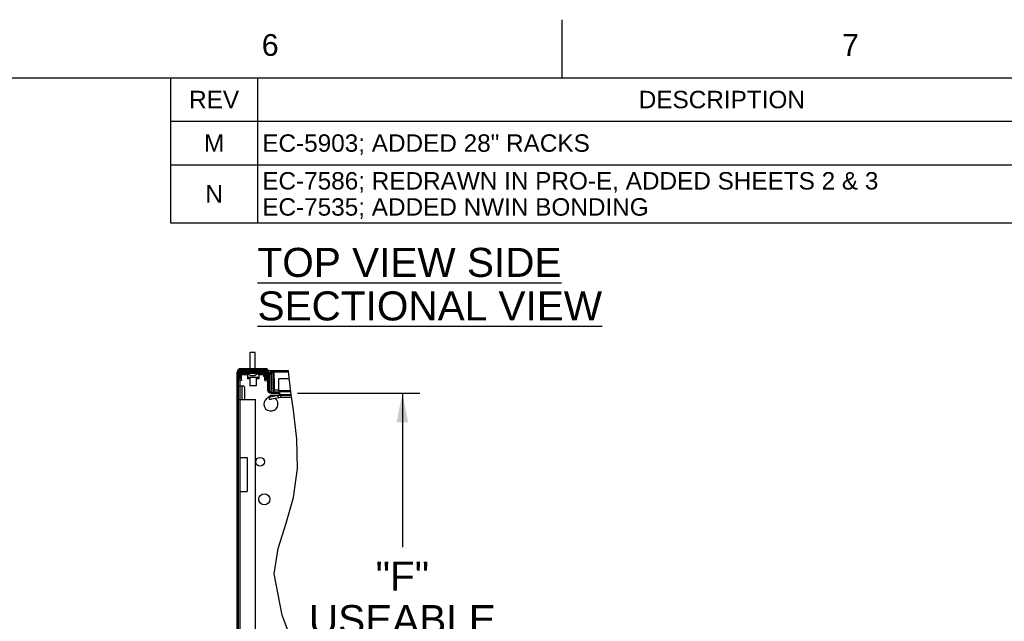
# Model space of a CAD drawing. Header units: inches. Extents: x 6 to 353, y 6 to 228.
# Tile 202 of 256: x 227 to 299, y 184 to 228. Entities that reach past the tile are written whole.
import ezdxf
from ezdxf.enums import TextEntityAlignment as Align

# ---------------------------------------------------------------- set-up
doc = ezdxf.new("R2010")
doc.units = ezdxf.units.IN
doc.header["$LTSCALE"] = 19.946667
doc.header["$MEASUREMENT"] = 0
doc.layers.get('0').update_dxf_attribs({"linetype": 'CONTINUOUS'})
doc.layers.add('03_ALL_AXES', color=7, linetype='CONTINUOUS')
doc.layers.add('09_ALL_DETAIL_ITEMS', color=7, linetype='CONTINUOUS')
doc.styles.get("Standard").update_dxf_attribs({"font": 'arial.ttf'})
doc.styles.add('TEXTSTYLE_2', font='arial.ttf')
doc.dimstyles.new('DIMSTYLE_8', dxfattribs={"dimtxt": 2.133333, "dimasz": 2.133333, "dimexe": 0.06, "dimexo": 0.0625, "dimgap": 0.05, "dimtad": 0, "dimtih": 1, "dimtoh": 1, "dimdec": 3, "dimlfac": 0.5, "dimzin": 4, "dimdsep": 46, "dimtxsty": 'Standard', "dimblk": '_FILLED', "dimblk1": '_FILLED', "dimblk2": '_FILLED', "dimcen": 0.09, "dimadec": 0, "dimazin": 0, "dimtfac": 1, "dimtdec": 3, "dimtofl": 0, "dimtmove": 0, "dimatfit": 3, "dimldrblk": '_FILLED', "dimfxl": 0, "dimtolj": 1, "dimtzin": 4, "dimarcsym": 0})

# ---------------------------------------------------------------- blocks, each defined once
blk = doc.blocks.new('_FILLED')
at = {"color": 0, "linetype": 'ByBlock'}
blk.add_solid([(0, 0), (-1, 0.2), (-1, -0.2)], dxfattribs=at)
blk = doc.blocks.new('*D37')
at = {"color": 7, "linetype": 'Continuous'}
for p, q in [((247.208, 200.818), (252.946, 200.818)), ((252.946, 200.818), (256.189, 200.818)), ((254.909, 200.818), (254.909, 189.513)), ((254.909, 164.148), (254.909, 178.846)), ((248.258, 164.148), (252.946, 164.148)), ((252.946, 164.148), (256.189, 164.148))]:
    blk.add_line(p, q, dxfattribs=at)
at = {"color": 7, "linetype": 'Continuous', "xscale": 2.1333333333, "yscale": 2.1333333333, "zscale": 2.1333333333}
for p, rotation in [((254.909, 200.818), 90), ((254.909, 164.148), 270)]:
    blk.add_blockref('_FILLED', p, dxfattribs=dict(at, rotation=rotation))
at = {"color": 7, "linetype": 'Continuous'}
for s, p in [('"F"', (254.909, 186.313)), ('USEABLE', (254.909, 183.113)), ('DEPTH', (254.909, 179.913))]:
    blk.add_text(s, height=2.1333, dxfattribs=at).set_placement(p, align=Align.CENTER)

msp = doc.modelspace()

# ---------------------------------------------------------------- hatches: boundary and pattern name
at = {"linetype": 'Continuous'}
h = msp.add_hatch(dxfattribs=at)
h.set_pattern_fill('DEFAULT__11', scale=0.088862, angle=125, style=0, pattern_type=0)
h.set_pattern_definition([(125, (0, 0), (-0.072791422, -0.050969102), [])])
edge = h.paths.add_edge_path()
edge.add_spline(control_points=[(244.9987, 202.3602), (244.9978, 202.3912), (244.9842, 202.4448), (244.9193, 202.5096), (244.8657, 202.5232), (244.8347, 202.5242)], knot_values=[0, 0, 0, 0, 0.3333333, 0.6666667, 1, 1, 1, 1], degree=3, periodic=0)
edge.add_line((244.8347, 202.5242), (243.0267, 202.5242))
edge.add_spline(control_points=[(243.0267, 202.5242), (242.9958, 202.5232), (242.9422, 202.5096), (242.8773, 202.4448), (242.8637, 202.3912), (242.8627, 202.3602)], knot_values=[0, 0, 0, 0, 0.3333333, 0.6666667, 1, 1, 1, 1], degree=3, periodic=0)
edge.add_line((242.8627, 202.3602), (242.8627, 162.8762))
edge.add_spline(control_points=[(242.8627, 162.8762), (242.8637, 162.8452), (242.8773, 162.7916), (242.9422, 162.7267), (242.9958, 162.7132), (243.0267, 162.7122)], knot_values=[0, 0, 0, 0, 0.3333333, 0.6666667, 1, 1, 1, 1], degree=3, periodic=0)
edge.add_line((243.0267, 162.7122), (245.2087, 162.7122))
edge.add_spline(control_points=[(245.2087, 162.7122), (245.2397, 162.7132), (245.2933, 162.7267), (245.3582, 162.7916), (245.3718, 162.8452), (245.3727, 162.8762)], knot_values=[0, 0, 0, 0, 0.3333333, 0.6666667, 1, 1, 1, 1], degree=3, periodic=0)
edge.add_line((245.3727, 162.8762), (245.3727, 163.6102))
edge.add_spline(control_points=[(245.3727, 163.6102), (245.3718, 163.6412), (245.3582, 163.6948), (245.2933, 163.7596), (245.2397, 163.7732), (245.2087, 163.7742)], knot_values=[0, 0, 0, 0, 0.3333333, 0.6666667, 1, 1, 1, 1], degree=3, periodic=0)
edge.add_line((245.2087, 163.7742), (244.7167, 163.7742))
edge.add_line((244.7167, 163.7742), (244.7167, 163.8682))
edge.add_line((244.7167, 163.8682), (245.2087, 163.8682))
edge.add_spline(control_points=[(245.2087, 163.8682), (245.2575, 163.8666), (245.3418, 163.8453), (245.4438, 163.7433), (245.4652, 163.6589), (245.4667, 163.6102)], knot_values=[0, 0, 0, 0, 0.3333333, 0.6666667, 1, 1, 1, 1], degree=3, periodic=0)
edge.add_line((245.4667, 163.6102), (245.4667, 162.8762))
edge.add_spline(control_points=[(245.4667, 162.8762), (245.4652, 162.8274), (245.4438, 162.7431), (245.3418, 162.6411), (245.2575, 162.6197), (245.2087, 162.6182)], knot_values=[0, 0, 0, 0, 0.3333333, 0.6666667, 1, 1, 1, 1], degree=3, periodic=0)
edge.add_line((245.2087, 162.6182), (243.0267, 162.6182))
edge.add_spline(control_points=[(243.0267, 162.6182), (242.978, 162.6197), (242.8937, 162.6411), (242.7916, 162.7431), (242.7703, 162.8274), (242.7687, 162.8762)], knot_values=[0, 0, 0, 0, 0.3333333, 0.6666667, 1, 1, 1, 1], degree=3, periodic=0)
edge.add_line((242.7687, 162.8762), (242.7687, 202.3602))
edge.add_spline(control_points=[(242.7687, 202.3602), (242.7703, 202.4089), (242.7916, 202.4933), (242.8937, 202.5953), (242.978, 202.6166), (243.0267, 202.6182)], knot_values=[0, 0, 0, 0, 0.3333333, 0.6666667, 1, 1, 1, 1], degree=3, periodic=0)
edge.add_line((243.0267, 202.6182), (244.8347, 202.6182))
edge.add_spline(control_points=[(244.8347, 202.6182), (244.8835, 202.6166), (244.9678, 202.5953), (245.0698, 202.4933), (245.0912, 202.4089), (245.0927, 202.3602)], knot_values=[0, 0, 0, 0, 0.3333333, 0.6666667, 1, 1, 1, 1], degree=3, periodic=0)
edge.add_line((245.0927, 202.3602), (245.0927, 201.0762))
edge.add_spline(control_points=[(245.0927, 201.0762), (245.0937, 201.0452), (245.1073, 200.9916), (245.1722, 200.9267), (245.2258, 200.9132), (245.2567, 200.9122)], knot_values=[0, 0, 0, 0, 0.3333333, 0.6666667, 1, 1, 1, 1], degree=3, periodic=0)
edge.add_line((245.2567, 200.9122), (245.8747, 200.9122))
edge.add_line((245.8747, 200.9122), (245.8747, 200.8182))
edge.add_line((245.8747, 200.8182), (245.2567, 200.8182))
edge.add_spline(control_points=[(245.2567, 200.8182), (245.208, 200.8197), (245.1237, 200.8411), (245.0216, 200.9431), (245.0003, 201.0274), (244.9987, 201.0762)], knot_values=[0, 0, 0, 0, 0.3333333, 0.6666667, 1, 1, 1, 1], degree=3, periodic=0)
edge.add_line((244.9987, 201.0762), (244.9987, 202.3602))
h = msp.add_hatch(dxfattribs=at)
h.set_pattern_fill('DEFAULT__10', scale=0.007674, angle=85, style=0, pattern_type=0)
h.set_pattern_definition([(85, (0, 0), (-0.0076444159, 0.0006687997), [])])
edge = h.paths.add_edge_path()
edge.add_line((243.0665, 201.8443), (242.887, 201.8318))
edge.add_line((242.887, 201.8318), (242.8673, 202.1123))
edge.add_spline(control_points=[(242.8673, 202.1123), (242.8655, 202.1395), (242.868, 202.1925), (242.8905, 202.2703), (242.9303, 202.3404), (242.9853, 202.3995), (243.0525, 202.4441), (243.1286, 202.4719), (243.1813, 202.4781), (243.2085, 202.4782)], knot_values=[0, 0, 0, 0, 0.1428571, 0.2857143, 0.4285714, 0.5714286, 0.7142857, 0.8571429, 1, 1, 1, 1], degree=3, periodic=0)
edge.add_line((243.2085, 202.4782), (244.653, 202.4782))
edge.add_spline(control_points=[(244.653, 202.4782), (244.6802, 202.4781), (244.7329, 202.4719), (244.809, 202.4441), (244.8762, 202.3995), (244.9312, 202.3404), (244.971, 202.2703), (244.9935, 202.1925), (244.996, 202.1395), (244.9942, 202.1123)], knot_values=[0, 0, 0, 0, 0.1428571, 0.2857143, 0.4285714, 0.5714286, 0.7142857, 0.8571429, 1, 1, 1, 1], degree=3, periodic=0)
edge.add_line((244.9942, 202.1123), (244.9745, 201.8318))
edge.add_line((244.9745, 201.8318), (244.795, 201.8443))
edge.add_line((244.795, 201.8443), (244.8146, 202.1249))
edge.add_spline(control_points=[(244.8146, 202.1249), (244.8156, 202.14), (244.8137, 202.1692), (244.7987, 202.2116), (244.773, 202.248), (244.7383, 202.2763), (244.6971, 202.2942), (244.6681, 202.2981), (244.653, 202.2982)], knot_values=[0, 0, 0, 0, 0.1666667, 0.3333333, 0.5, 0.6666667, 0.8333333, 1, 1, 1, 1], degree=3, periodic=0)
edge.add_line((244.653, 202.2982), (243.2085, 202.2982))
edge.add_spline(control_points=[(243.2085, 202.2982), (243.1934, 202.2981), (243.1644, 202.2942), (243.1232, 202.2763), (243.0885, 202.248), (243.0628, 202.2116), (243.0478, 202.1692), (243.0459, 202.14), (243.0469, 202.1249)], knot_values=[0, 0, 0, 0, 0.1666667, 0.3333333, 0.5, 0.6666667, 0.8333333, 1, 1, 1, 1], degree=3, periodic=0)
edge.add_line((243.0469, 202.1249), (243.0665, 201.8443))
h = msp.add_hatch(dxfattribs=at)
h.set_pattern_fill('DEFAULT__4', scale=0.101521, angle=45, style=0, pattern_type=0)
h.set_pattern_definition([(45, (0, 0), (-0.07178635, 0.07178635), [])])
edge = h.paths.add_edge_path()
edge.add_spline(control_points=[(245.5157, 201.0682), (245.5149, 201.0519), (245.5066, 201.0251), (245.4687, 200.997), (245.4228, 200.997), (245.3849, 201.0251), (245.3766, 201.0519), (245.3757, 201.0682)], knot_values=[0, 0, 0, 0, 0.2, 0.4, 0.6, 0.8, 1, 1, 1, 1], degree=3, periodic=0)
edge.add_line((245.3757, 201.0682), (245.3757, 202.2782))
edge.add_spline(control_points=[(245.3757, 202.2782), (245.3767, 202.3077), (245.3896, 202.3587), (245.4513, 202.4204), (245.5023, 202.4333), (245.5317, 202.4342)], knot_values=[0, 0, 0, 0, 0.3333333, 0.6666667, 1, 1, 1, 1], degree=3, periodic=0)
edge.add_line((245.5317, 202.4342), (246.5292, 202.4342))
edge.add_arc((261.0012, 203.5419), 14.5143, 184.37671, 184.653898)
edge.add_line((246.5347, 202.3642), (245.5317, 202.3642))
edge.add_spline(control_points=[(245.5317, 202.3642), (245.5155, 202.3637), (245.4874, 202.3566), (245.4534, 202.3226), (245.4463, 202.2945), (245.4457, 202.2782)], knot_values=[0, 0, 0, 0, 0.3333333, 0.6666667, 1, 1, 1, 1], degree=3, periodic=0)
edge.add_line((245.4457, 202.2782), (245.4457, 201.0682))
edge.add_line((245.4457, 201.0682), (245.4457, 201.8842))
edge.add_line((245.4457, 201.8842), (245.5157, 201.8842))
edge.add_line((245.5157, 201.8842), (245.5157, 201.0682))

# ---------------------------------------------------------------- linework, layer by layer
at = {"color": 7, "linetype": 'Continuous'}
for p, q in [((266.6667, 224), (266.6667, 228.2667)), ((6.4, 224), (352, 224)), ((237.8667, 224), (352, 224)), ((237.8667, 224), (237.8667, 213.3333)), ((244.2667, 224), (244.2667, 213.3333)), ((237.8667, 220.8), (352, 220.8)), ((237.8667, 217.6), (352, 217.6)), ((237.8667, 213.3333), (352, 213.3333)), ((242.7687, 162.8762), (242.7687, 202.3602)), ((242.8627, 162.8762), (242.8627, 202.3602)), ((242.8673, 202.1123), (242.887, 201.8318)), ((243.0107, 202.4126), (243.0107, 202.4782)), ((243.0108, 202.4782), (244.8507, 202.4782)), ((244.8347, 202.6182), (243.0267, 202.6182)), ((244.8347, 202.5242), (243.0267, 202.5242)), ((243.0469, 202.1249), (243.0665, 201.8443)), ((243.0498, 202.4782), (243.0498, 202.4385)), ((243.1081, 202.1982), (243.0653, 202.2116)), ((243.1027, 202.4982), (243.1027, 202.4782)), ((243.1027, 202.4982), (243.5916, 202.4982)), ((243.1027, 202.1982), (243.1027, 202.257)), ((243.1187, 202.1982), (243.1027, 202.1982)), ((243.1187, 202.1982), (243.1187, 202.2701)), ((243.1187, 202.1982), (243.5147, 202.1982)), ((243.2085, 202.2982), (244.653, 202.2982)), ((243.7714, 202.1279), (243.7624, 202.1304)), ((243.8256, 202.1279), (243.8346, 202.1304)), ((243.9789, 202.1304), (243.9879, 202.1279)), ((244.0511, 202.1304), (244.0421, 202.1279)), ((244.2699, 202.4982), (244.9208, 202.4982)), ((244.3467, 202.1982), (244.7427, 202.1982)), ((244.7427, 202.1982), (244.7427, 202.2701)), ((244.8146, 202.1249), (244.795, 201.8443)), ((244.8117, 202.4782), (244.8117, 202.4385)), ((244.8507, 202.4126), (244.8507, 202.4782)), ((244.8917, 202.3782), (244.9987, 202.3782)), ((244.9942, 202.1123), (244.9674, 201.73)), ((244.9727, 202.6182), (244.9727, 202.5746)), ((244.9736, 202.2502), (244.9987, 202.2502)), ((244.9987, 202.3602), (244.9987, 201.0762)), ((245.0487, 202.4982), (246.5368, 202.4982)), ((245.0927, 202.3602), (245.0927, 201.0762)), ((245.0927, 202.2502), (245.1547, 202.2502)), ((245.1487, 200.9602), (245.1487, 202.2202)), ((245.1487, 202.2202), (245.2427, 202.2202)), ((245.2427, 202.2202), (245.2427, 200.9159)), ((245.2487, 202.2502), (245.2497, 202.2502)), ((245.2887, 202.2202), (245.3083, 202.3037)), ((245.2887, 201.0466), (245.2887, 202.2202)), ((245.3083, 202.3037), (245.3277, 202.3743)), ((245.3277, 202.3743), (245.3472, 202.4215)), ((245.3472, 202.4215), (245.3667, 202.4382)), ((245.5317, 202.4382), (245.3667, 202.4382)), ((245.3757, 202.2782), (245.3757, 201.0682)), ((245.4457, 202.2782), (245.4457, 201.0682)), ((246.5395, 202.4342), (245.5317, 202.4342)), ((246.5425, 202.3642), (245.5317, 202.3642)), ((246.55, 202.1892), (246.5368, 202.4982)), ((246.7132, 200.8846), (246.55, 202.1892)), ((242.8627, 201.3682), (242.9827, 201.3682)), ((243.0665, 201.8443), (242.887, 201.8318)), ((242.8941, 201.73), (242.889, 201.8031)), ((243.0736, 201.7426), (242.8941, 201.73)), ((242.9827, 163.5), (242.9827, 201.7362)), ((242.9847, 201.3682), (243.1029, 201.3682)), ((243.0665, 201.8443), (243.0736, 201.7426)), ((243.1029, 201.3682), (243.1029, 200.3522)), ((244.7879, 201.7426), (244.795, 201.8443)), ((244.7879, 201.7426), (244.9674, 201.73)), ((244.795, 201.8443), (244.9745, 201.8318)), ((244.982, 201.9382), (244.9987, 201.9382)), ((245.0927, 201.9382), (245.1487, 201.9382)), ((245.2427, 201.9382), (245.2497, 201.9382)), ((245.4457, 201.8842), (245.5157, 201.8842)), ((245.5157, 201.0682), (245.5157, 201.8842)), ((245.8217, 200.9986), (245.8217, 201.8842)), ((246.5882, 201.8842), (245.8217, 201.8842)), ((245.0927, 201.1222), (245.1487, 201.1222)), ((245.2003, 200.641), (245.2119, 200.6473)), ((245.7299, 200.6473), (245.2193, 200.5374)), ((245.2567, 200.9122), (245.8747, 200.9122)), ((245.2567, 200.8182), (245.8747, 200.8182)), ((245.3176, 200.6734), (246.7453, 200.6734)), ((245.5157, 201.0682), (245.8217, 201.0682)), ((245.7299, 200.6473), (245.7935, 200.481)), ((246.699, 200.9982), (245.8217, 200.9982)), ((245.8747, 200.8182), (245.8747, 200.9122)), ((246.7098, 200.9122), (245.8747, 200.9122)), ((245.9067, 200.7062), (245.9067, 200.9089)), ((246.7403, 200.7062), (245.9067, 200.7062)), ((245.9395, 200.6734), (245.9395, 200.4934)), ((246.9112, 199.581), (246.7132, 200.8846)), ((242.8627, 200.3522), (244.1127, 200.3522)), ((244.1127, 164.4202), (244.1127, 200.3522)), ((245.0734, 200.5355), (245.1371, 200.3692)), ((245.7935, 200.481), (245.283, 200.3711)), ((246.7726, 200.4934), (245.9395, 200.4934)), ((247.1561, 197.4376), (246.9112, 199.581)), ((247.1928, 195.2848), (247.1561, 197.4376)), ((242.9827, 196.0942), (243.4892, 196.0942)), ((243.4892, 196.0942), (243.4892, 193.5942)), ((246.9112, 193.147), (247.1928, 195.2848)), ((242.9827, 193.5942), (243.4892, 193.5942)), ((246.3624, 191.2569), (246.9112, 193.147)), ((245.7838, 189.3928), (246.3624, 191.2569)), ((245.4908, 187.5486), (245.7838, 189.3928)), ((246.0609, 184.5148), (245.4908, 187.5486)), ((247.2006, 181.4472), (246.0609, 184.5148))]:
    msp.add_line(p, q, dxfattribs=at)
for points in [[(243.7714, 202.1279), (243.7804, 202.1262), (243.7895, 202.1251), (243.7985, 202.1248), (243.8076, 202.1251), (243.8166, 202.1262), (243.8256, 202.1279)], [(243.9879, 202.1279), (243.9969, 202.1262), (244.006, 202.1251), (244.015, 202.1248), (244.0241, 202.1251), (244.0331, 202.1262), (244.0421, 202.1279)], [(245.0734, 200.5355), (245.0735, 200.5445), (245.0853, 200.5624), (245.111, 200.5849), (245.1497, 200.6114), (245.2003, 200.641)], [(245.2119, 200.6473), (245.2459, 200.6617), (245.2814, 200.6704), (245.3176, 200.6734)], [(245.9395, 200.6734), (245.8687, 200.6704), (245.7986, 200.6617), (245.7299, 200.6473)], [(245.2193, 200.5374), (245.1651, 200.5274), (245.1224, 200.523), (245.0923, 200.5245), (245.0758, 200.5317), (245.0734, 200.5355)], [(245.283, 200.3711), (245.2288, 200.3611), (245.186, 200.3567), (245.1559, 200.3582), (245.1395, 200.3654), (245.1371, 200.3692)], [(245.9395, 200.4934), (245.8904, 200.492), (245.8416, 200.4878), (245.7935, 200.481)]]:
    msp.add_lwpolyline(points, dxfattribs=at)
for centre, radius, start, end in [((243.0267, 202.3602), 0.258, 90, 180), ((243.0267, 202.3602), 0.164, 90, 180), ((243.2085, 202.1362), 0.342, 90, 184), ((243.2085, 202.1362), 0.162, 90, 184), ((243.9067, 202.5882), 0.4634, 261.041171, 278.958829), ((244.653, 202.1362), 0.342, 356, 90), ((244.653, 202.1362), 0.162, 356, 90), ((244.8347, 202.3602), 0.258, 0, 90), ((244.8347, 202.3602), 0.164, 0, 90), ((245.3667, 202.2202), 0.218, 90, 180), ((245.3667, 202.2202), 0.124, 114.186486, 180), ((245.5317, 202.2782), 0.156, 90, 180), ((245.5317, 202.2782), 0.086, 90, 180), ((245.2567, 201.0762), 0.258, 180, 270), ((245.2567, 201.0762), 0.164, 180, 270), ((245.4457, 201.0682), 0.07, 180, 360)]:
    msp.add_arc(centre, radius, start, end, dxfattribs=at)
at = {"layer": '03_ALL_AXES', "color": 7, "linetype": 'Continuous'}
for p, q in [((243.7197, 202.6182), (243.7197, 203.8082)), ((244.0937, 203.8082), (243.7197, 203.8082)), ((244.0937, 202.6182), (244.0937, 203.8082)), ((243.4402, 202.2982), (243.5147, 202.2236)), ((243.4402, 202.1982), (243.5147, 202.1236)), ((243.5147, 202.2236), (243.5147, 201.8782)), ((243.5951, 202.2236), (243.5147, 202.2236)), ((243.5467, 202.2982), (243.5467, 202.2745)), ((243.6116, 202.4782), (243.5836, 202.5062)), ((243.7197, 202.4782), (243.7197, 202.5242)), ((244.0937, 202.4782), (244.0937, 202.5242)), ((244.3467, 202.2236), (244.2184, 202.2236)), ((244.2499, 202.4782), (244.2779, 202.5062)), ((244.2667, 202.2982), (244.2667, 202.2745)), ((244.4213, 202.2982), (244.3467, 202.2236)), ((244.3467, 202.2236), (244.3467, 201.8782)), ((244.4213, 202.1982), (244.3467, 202.1236)), ((244.805, 202.1877), (244.7297, 202.1442)), ((244.7297, 202.0442), (244.7297, 202.1442)), ((244.8059, 202.0002), (244.7297, 202.0442)), ((245.2497, 201.8442), (245.2497, 202.2553)), ((243.1029, 201.3682), (243.1992, 201.3682)), ((244.3467, 201.9782), (243.5147, 201.9782)), ((243.6947, 201.8782), (243.5147, 201.8782)), ((243.6947, 201.9782), (243.6947, 201.3582)), ((244.1667, 201.3582), (243.6947, 201.3582)), ((244.1667, 201.9782), (244.1667, 201.3582)), ((244.3467, 201.8782), (244.1671, 201.8782)), ((245.2887, 201.8442), (245.2497, 201.8442)), ((243.3229, 200.3522), (243.3229, 201.1182))]:
    msp.add_line(p, q, dxfattribs=at)
msp.add_lwpolyline([(243.3229, 201.1182), (243.3169, 201.1954), (243.2993, 201.2651), (243.2719, 201.3204), (243.2374, 201.356), (243.1992, 201.3682)], dxfattribs=at)
for centre, radius in [((244.4465, 195.7794), 0.323), ((244.7527, 193.0242), 0.406)]:
    msp.add_circle(centre, radius, dxfattribs=at)
for centre, radius, start, end in [((243.5567, 202.2745), 0.01, 180, 221.868306), ((243.9067, 202.5882), 0.48, 221.868306, 252.500152), ((243.9067, 202.5882), 0.48, 287.499848, 318.131694), ((244.2567, 202.2745), 0.01, 318.131694, 360), ((245.2427, 200.0242), 0.52, 108, 51.884394)]:
    msp.add_arc(centre, radius, start, end, dxfattribs=at)

# ---------------------------------------------------------------- texts
at = {"color": 7, "linetype": 'Continuous', "style": 'TEXTSTYLE_2'}
for s, p in [('6', (245.1896, 225.6089)), ('7', (287.8562, 225.6089))]:
    msp.add_text(s, height=1.6, dxfattribs=at).set_placement(p, align=Align.CENTER)
at = {"layer": '09_ALL_DETAIL_ITEMS', "color": 7, "linetype": 'Continuous', "style": 'TEXTSTYLE_2'}
for s, p in [('REV', (241.0667, 221.76)), ('DESCRIPTION', (278.4, 221.76)), ('M', (241.0667, 218.56))]:
    msp.add_text(s, height=1.28, dxfattribs=at).set_placement(p, align=Align.CENTER)
msp.add_text('EC-5903; ADDED 28" RACKS', height=1.28, dxfattribs=at).set_placement((244.608, 218.56))
at = {"layer": '09_ALL_DETAIL_ITEMS', "color": 7, "linetype": 'Continuous'}
for s, height, p in [('EC-7586; REDRAWN IN PRO-E, ADDED SHEETS 2 & 3', 1.28, (244.608, 215.7867)), ('EC-7535; ADDED NWIN BONDING', 1.28, (244.608, 213.8667)), ('%%uTOP VIEW SIDE', 2.133333, (244.2587, 209.3652)), ('%%uSECTIONAL VIEW', 2.133333, (244.2587, 206.1652))]:
    msp.add_text(s, height=height, dxfattribs=at).set_placement(p)
msp.add_text('N', height=1.28, dxfattribs=at).set_placement((241.0667, 214.8267), align=Align.CENTER)

# ---------------------------------------------------------------- dimensions: what is measured, and where the dimension line sits
at = {"color": 7, "linetype": 'Continuous'}
dim = msp.add_linear_dim(base=(254.9086, 164.1482), p1=(247.1456, 200.8182), p2=(248.1956, 164.1482), angle=270, text='"F"\\PUSEABLE\\PDEPTH', dimstyle='DIMSTYLE_8', dxfattribs=at)
dim.commit()
dim.dimension.update_dxf_attribs({"geometry": '*D37', "text_midpoint": (254.9086, 184.1792), "dimtype": 160})

doc.saveas('drawing.dxf')
